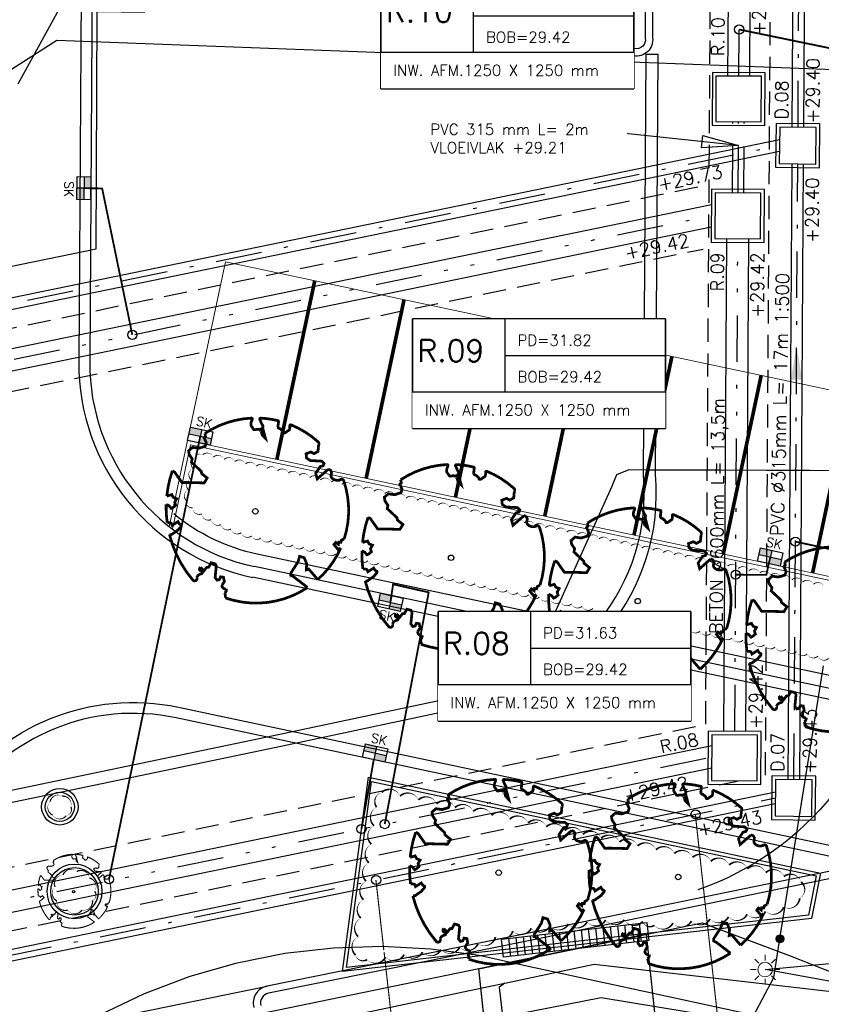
# Model space of a CAD drawing. Header units: metres. Extents: x 202952 to 203755, y 348959 to 349702.
# Tile 50 of 91: x 203338 to 203360, y 349363 to 349390. Entities that reach past the tile are written whole.
import ezdxf

# ---------------------------------------------------------------- set-up
doc = ezdxf.new("R2010")
doc.units = ezdxf.units.M
for name, pattern in [('1-200 DASHDOT', [2.54, 1.27, -0.635, 0, -0.635]), ('1-200 DIVIDE', [3.175, 1.27, -0.635, 0, -0.635, 0, -0.635]), ('1-200 HIDDEN', [0.9525, 0.635, -0.3175]), ('PH 1-1 STREEP', [2, 1, -1])]:
    doc.linetypes.add(name, pattern=pattern)
for name, color, linetype in [('PH-BEST-KL-DATA_KPN', 12, '1-200 TELEFONIE-KPN'), ('PH-BEST-KL-DATA_ZIGGO BV', 12, '1-200 ZIGGO'), ('PH-BEST-KL-GAS_HOGEDRUK_ENEXIS', 12, '1-200 GASLEIDING HOGE DRUK'), ('PH-BEST-KL-LAAGSPANNING-ENEXIS', 12, '1-200 LAAGSPANNING'), ('PH-BEST-KL-WATER-WML', 12, '1-200 WML'), ('PH-BEST-KL-WATER-WML-buiten gebruik', 11, '1-200 WML'), ('PH-INM-KANTVERHARDING', 253, 'Continuous'), ('PH-NIEUW-AFSCHEIDING MATERIAAL PARKEERVAK', 115, 'PH 1-1 STREEP'), ('PH-NIEUW-BAND-20-30', 115, 'Continuous'), ('PH-NIEUW-BEPLANTING- OMRANDING', 115, 'Continuous'), ('PH-NIEUW-BEPLANTING-BOOM', 98, 'Continuous'), ('PH-NIEUW-BEPLANTING-HAAG', 115, '1-200 BLOKHAAG'), ('PH-NIEUW-STRAATMEUBILAIR-PLANTENBAK', 115, 'Continuous'), ('PH-NIEUW-STRAATMEUBILAIR-VERPLAATSBARE PLANTENBAK', 115, 'Continuous'), ('PH-NIEUW-STRAATMEUBILAIR-ZITTING', 115, 'Continuous'), ('PH-RIO-HUISAANSLUITING-DWA', 210, '1-200 DASHDOT'), ('PH-RIO-KOLK', 240, 'Continuous'), ('PH-RIO-KOLKAANSLUITING', 150, '1-200 HIDDEN'), ('PH-RIO-PUT-DWA', 240, 'Continuous'), ('PH-RIO-PUT-RWA', 150, 'Continuous'), ('PH-RIO-STRENG-DWA', 240, '1-200 DASHDOT'), ('PH-RIO-STRENG-INFILTRATIE', 8, '1-200 HIDDEN'), ('PH-RIO-STRENG-IT', 150, '1-200 DIVIDE'), ('PH-RIO-TEKST', 7, 'Continuous'), ('PH-RIO-TEKST-DWA-PUTTENSTAAT', 7, 'Continuous'), ('PH-RIO-VLOEIVLAKHOOGTE', 7, 'Continuous')]:
    doc.layers.add(name, color=color, linetype=linetype)
doc.layers.add('PH-NIEUW-AFSCHEIDING PARKEERVAK MAATVOERING', color=115, linetype='Continuous', lineweight=5)
doc.layers.add('PH-NIEUW-OPSLUITBAND-10', color=115, linetype='Continuous', lineweight=18)
doc.styles.add('NLCS-ISO', font='txt')
doc.styles.add('ROMANS', font='romans.shx')
doc.linetypes.add('1-200 BLOKHAAG', pattern='A,0,-0.035,[1,Gras.shx,S=5,R=0,X=0,Y=0.0025],-0.475', length=0.51)
doc.linetypes.add('1-200 GASLEIDING HOGE DRUK', pattern='A,1.5,-0.6,["GAS HD",ROMANS,S=0.24,R=0,X=-0.5,Y=-0.12],-1.1', length=3.2)
doc.linetypes.add('1-200 LAAGSPANNING', pattern='A,1.5,-0.6,["LS",ROMANS,S=0.24,R=0,X=-0.45,Y=-0.12],-0.05', length=2.15)
doc.linetypes.add('1-200 TELEFONIE-KPN', pattern='A,1.5,-0.6,["KPN",ROMANS,S=0.24,R=0,X=-0.5,Y=-0.12],-0.3', length=2.4)
doc.linetypes.add('1-200 WML', pattern='A,1.5,-0.6,["WML",ROMANS,S=0.24,R=0,X=-0.5,Y=-0.12],-0.3', length=2.4)
doc.linetypes.add('1-200 ZIGGO', pattern='A,1.5,-0.6,["ZIGGO",ROMANS,S=0.24,R=0,X=-0.5,Y=-0.12],-0.65', length=2.75)

# ---------------------------------------------------------------- blocks, each defined once
blk = doc.blocks.new('SKL-WTB_HULP_MOF-SO')
at = {"linetype": 'ByBlock', "lineweight": 18}
h = blk.add_hatch(color=0, dxfattribs=at)
h.dxf.hatch_style = 1
h.paths.add_polyline_path([(-0.5625, 0, 1), (0.5625, 0, 1)])
at = {"color": 0, "linetype": 'ByBlock', "lineweight": 18}
blk.add_circle((0, 0), 0.5625, dxfattribs=at)
at = {"color": 0, "linetype": 'ByBlock', "lineweight": 18, "style": 'NLCS-ISO', "flags": 1}
for tag, p in [('TYPE', (1.5, 0)), ('LABEL', (1.5, -1.5)), ('OMSCHRIJVING', (1.5, -3))]:
    blk.add_attdef(tag, p, '', height=1, dxfattribs=at)
blk = doc.blocks.new('SKL-ET_OV_LICHTMAST-SO')
at = {"color": 0, "linetype": 'ByBlock', "lineweight": 18}
for points in [[(-1.41, 1.41), (-0.88, 0.88)], [(0, 2), (0, 1.25)], [(0.88, 0.88), (1.41, 1.41)], [(-1.25, 0), (-2, 0)], [(2, 0), (1.25, 0)], [(-1.41, -1.41), (-0.88, -0.88)], [(0, -1.25), (0, -2)], [(0.88, -0.88), (1.41, -1.41)]]:
    blk.add_lwpolyline(points, dxfattribs=at)
blk.add_circle((0, 0), 1, dxfattribs=at)
blk = doc.blocks.new('*U37')
at = {"const_width": 0.03}
blk.add_lwpolyline([(0.087, 0.942), (0.088, 0.944), (0.09, 0.946), (0.091, 0.948), (0.093, 0.949), (0.095, 0.951), (0.096, 0.952), (0.097, 0.954), (0.099, 0.956), (0.1, 0.958), (0.102, 0.96), (0.103, 0.963), (0.103, 0.967), (0.103, 0.972), (0.103, 0.977), (0.102, 0.983), (0.095, 1.007, -0.52938), (0.106, 1.02, -0.087139), (0.444, 0.925, -0.372341), (0.457, 0.895), (0.471, 0.824), (0.436, 0.789), (0.398, 0.797), (0.353, 0.763), (0.371, 0.72), (0.417, 0.705), (0.542, 0.734), (0.573, 0.717), (0.57, 0.691), (0.541, 0.673), (0.515, 0.588), (0.549, 0.534), (0.634, 0.669, -0.504641), (0.681, 0.628, 0.331948), (0.709, 0.584, 0.282008), (0.799, 0.601), (0.791, 0.597, -0.512156), (0.833, 0.597, -0.16076), (1.019, -0.011), (0.995, -0.034), (0.995, -0.059), (0.972, -0.063), (0.975, -0.088), (0.94, -0.076), (0.929, -0.104), (0.973, -0.133), (0.987, -0.144), (1.011, -0.12, -0.106371), (0.868, -0.522), (0.741, -0.44), (0.718, -0.456), (0.702, -0.389), (0.657, -0.335), (0.605, -0.335), (0.606, -0.398), (0.566, -0.536), (0.572, -0.562), (0.601, -0.566), (0.786, -0.637, -0.236298), (-0.045, -1.003, 0.159625), (-0.069, -0.954, 0.350802), (-0.063, -0.906, -0.504641), (-0.12, -0.879), (-0.106, -0.834), (-0.129, -0.792), (-0.16, -0.796), (-0.165, -0.829), (-0.188, -0.842), (-0.216, -0.821), (-0.24, -0.695), (-0.258, -0.677), (-0.304, -0.678), (-0.317, -0.733), (-0.336, -0.739), (-0.354, -0.785), (-0.401, -0.76, 0.733583), (-0.384, -0.795, -0.861625), (-0.374, -0.826, 0.279978), (-0.409, -0.879), (-0.407, -0.881, -0.827056), (-0.442, -0.917, -0.116774), (-0.83, -0.511), (-0.823, -0.51), (-0.817, -0.508), (-0.812, -0.506), (-0.808, -0.504), (-0.805, -0.502), (-0.803, -0.5), (-0.801, -0.497), (-0.754, -0.437), (-0.752, -0.435), (-0.752, -0.433), (-0.751, -0.431), (-0.75, -0.429), (-0.75, -0.427), (-0.749, -0.425), (-0.748, -0.422), (-0.747, -0.42), (-0.746, -0.417), (-0.744, -0.414), (-0.743, -0.411), (-0.741, -0.408), (-0.739, -0.405), (-0.738, -0.401), (-0.736, -0.398), (-0.735, -0.395), (-0.734, -0.392), (-0.734, -0.389), (-0.733, -0.386), (-0.733, -0.383), (-0.733, -0.381), (-0.734, -0.379), (-0.734, -0.377), (-0.735, -0.375), (-0.736, -0.374), (-0.738, -0.374), (-0.74, -0.373), (-0.742, -0.373), (-0.744, -0.373), (-0.746, -0.373), (-0.748, -0.373), (-0.75, -0.372), (-0.753, -0.371), (-0.755, -0.37), (-0.758, -0.369), (-0.76, -0.367), (-0.763, -0.365), (-0.765, -0.363), (-0.768, -0.361), (-0.771, -0.359), (-0.773, -0.357), (-0.776, -0.355), (-0.779, -0.352), (-0.781, -0.35), (-0.83, -0.406), (-0.832, -0.403), (-0.835, -0.4), (-0.837, -0.397), (-0.839, -0.394), (-0.841, -0.39), (-0.844, -0.388), (-0.848, -0.386), (-0.855, -0.385), (-0.864, -0.386), (-0.876, -0.388), (-0.891, -0.393, -0.040997), (-0.958, -0.205), (-0.923, -0.211), (-0.893, -0.231), (-0.876, -0.216), (-0.856, -0.185), (-0.875, -0.156), (-0.865, -0.113), (-0.904, -0.11), (-0.93, -0.085), (-0.978, -0.116, -0.05814), (-0.998, 0.166), (-0.97, 0.16), (-0.86, 0.073), (-0.812, 0.089), (-0.626, 0.139), (-0.61, 0.2), (-0.682, 0.229), (-0.693, 0.252), (-0.824, 0.317), (-0.827, 0.354), (-0.872, 0.391), (-0.89, 0.428), (-0.859, 0.476), (-0.792, 0.486), (-0.73, 0.527), (-0.729, 0.568), (-0.768, 0.613), (-0.757, 0.632), (-0.773, 0.662, -0.13428), (-0.333, 0.967, -0.541727), (-0.319, 0.957), (-0.322, 0.928), (-0.321, 0.913), (-0.319, 0.902), (-0.316, 0.893), (-0.312, 0.887), (-0.307, 0.882), (-0.302, 0.878), (-0.297, 0.875), (-0.293, 0.872), (-0.289, 0.868), (-0.286, 0.865), (-0.282, 0.862), (-0.279, 0.859), (-0.276, 0.857), (-0.273, 0.855), (-0.269, 0.854), (-0.266, 0.854), (-0.262, 0.855), (-0.258, 0.857), (-0.255, 0.859), (-0.25, 0.861), (-0.246, 0.863), (-0.242, 0.865), (-0.238, 0.867), (-0.234, 0.868), (-0.229, 0.869), (-0.225, 0.87), (-0.221, 0.871), (-0.217, 0.871), (-0.213, 0.872), (-0.21, 0.873), (-0.206, 0.874), (-0.203, 0.876), (-0.2, 0.879), (-0.197, 0.882), (-0.195, 0.885), (-0.193, 0.865), (-0.188, 0.86), (-0.167, 0.824), (-0.122, 0.799), (-0.185, 0.902), (-0.184, 0.905), (-0.183, 0.908), (-0.183, 0.911), (-0.183, 0.914), (-0.184, 0.917), (-0.185, 0.92), (-0.188, 0.923), (-0.191, 0.926), (-0.194, 0.929), (-0.199, 0.933), (-0.204, 0.938), (-0.21, 0.944), (-0.216, 0.951), (-0.223, 0.959), (-0.24, 0.98, -0.543104), (-0.234, 0.996, -0.046766), (-0.047, 1.023, -0.385168), (-0.036, 1.015), (-0.03, 0.976), (-0.028, 0.964), (-0.024, 0.956), (-0.021, 0.951), (-0.017, 0.947), (-0.013, 0.946), (-0.009, 0.945), (-0.005, 0.945), (-0.002, 0.945), (0.002, 0.944), (0.005, 0.943), (0.009, 0.942), (0.012, 0.941), (0.015, 0.939), (0.019, 0.938), (0.022, 0.936), (0.025, 0.935), (0.028, 0.934), (0.031, 0.932), (0.033, 0.931), (0.036, 0.929), (0.038, 0.928), (0.04, 0.926), (0.042, 0.924), (0.044, 0.922), (0.045, 0.92), (0.046, 0.919), (0.047, 0.917), (0.048, 0.915), (0.049, 0.914), (0.051, 0.913), (0.052, 0.912), (0.054, 0.912), (0.056, 0.912), (0.058, 0.913), (0.06, 0.914), (0.062, 0.915), (0.065, 0.916), (0.067, 0.918), (0.07, 0.921), (0.072, 0.923), (0.074, 0.926), (0.076, 0.929), (0.079, 0.932), (0.081, 0.935), (0.083, 0.937), (0.085, 0.94)], format="xyb", close=True, dxfattribs=at)
blk.add_circle((0, 0), 0.03)
blk = doc.blocks.new('Materialisatie')
blk.add_solid([(-1.04, 0.173), (-1.04, -0.173), (0, 0)])
at = {"style": 'ROMANS'}
blk.add_attdef('MATERIALISATIE', (-2.631, 0.657), '', height=0.4, dxfattribs=at)
blk = doc.blocks.new('*U30')
at = {"style": 'ROMANS'}
blk.add_attdef('VV', (0, 0), '', height=0.4, dxfattribs=at)
blk = doc.blocks.new('*U32')
for p, q in [((6.928, 1), (6.928, -1)), ((0, 0), (0, -1))]:
    blk.add_line(p, q)
blk.add_lwpolyline([(0, 2), (6.928, 2), (6.928, -1), (0, -1)], close=True)
blk.add_wipeout([(0, 2), (6.928, 2), (6.928, -1), (0, -1)])
for p, q in [((2.528, 2), (2.528, 0)), ((2.528, 1), (6.928, 1)), ((2.528, 0), (6.928, 0)), ((0, -1), (6.928, -1))]:
    blk.add_line(p, q)
blk.add_lwpolyline([(0, 2), (0, 0), (6.928, 0), (6.928, 2)], close=True)
at = {"style": 'ROMANS'}
for tag, p, height in [('P.NR', (0.139, 0.828), 0.6), ('PD', (2.877, 1.265), 0.3), ('BOB', (2.877, 0.265), 0.3), ('INW.AFM.', (0.338, -0.643), 0.3)]:
    blk.add_attdef(tag, p, '', height=height, dxfattribs=at)
blk = doc.blocks.new('*U53')
h = blk.add_hatch(color=256)
h.paths.add_polyline_path([(0, 0.374), (-0.315, 0.374), (-0.315, 0.187), (0, 0.187)])
h.paths.add_polyline_path([(0, 0.187), (0, 0), (0.315, 0), (0.315, 0.187)])
blk.add_lwpolyline([(0.315, 0), (-0.315, 0), (-0.315, 0.374), (0.315, 0.374)], close=True)
for points in [[(-0.315, 0.374), (0, 0.374), (0, 0)], [(-0.315, 0.187), (0.315, 0.187)]]:
    blk.add_lwpolyline(points)
at = {"style": 'ROMANS'}
blk.add_attdef('SK', (-0.193, 0.454), '', height=0.25, dxfattribs=at)
blk = doc.blocks.new('*U55')
h = blk.add_hatch(color=256)
h.paths.add_polyline_path([(0, 0.374), (-0.315, 0.374), (-0.315, 0.187), (0, 0.187)])
h.paths.add_polyline_path([(0, 0.187), (0, 0), (0.315, 0), (0.315, 0.187)])
blk.add_lwpolyline([(0.315, 0), (-0.315, 0), (-0.315, 0.374), (0.315, 0.374)], close=True)
for points in [[(-0.315, 0.374), (0, 0.374), (0, 0)], [(-0.315, 0.187), (0.315, 0.187)]]:
    blk.add_lwpolyline(points)
at = {"style": 'ROMANS'}
blk.add_attdef('SK', (-0.234, -0.317), '', height=0.25, dxfattribs=at)
blk = doc.blocks.new('*U59')
h = blk.add_hatch(color=256)
h.paths.add_polyline_path([(0, 0.374), (-0.315, 0.374), (-0.315, 0.187), (0, 0.187)])
h.paths.add_polyline_path([(0, 0.187), (0, 0), (0.315, 0), (0.315, 0.187)])
blk.add_lwpolyline([(0.315, 0), (-0.315, 0), (-0.315, 0.374), (0.315, 0.374)], close=True)
for points in [[(-0.315, 0.374), (0, 0.374), (0, 0)], [(-0.315, 0.187), (0.315, 0.187)]]:
    blk.add_lwpolyline(points)
at = {"style": 'ROMANS'}
blk.add_attdef('SK', (-0.185, -0.348), '', height=0.25, dxfattribs=at)

msp = doc.modelspace()

# ---------------------------------------------------------------- linework, layer by layer
at = {"layer": 'PH-BEST-KL-DATA_KPN'}
msp.add_lwpolyline([(203326.211, 349356.671), (203329.124, 349357.397), (203331.973, 349358.344), (203334.741, 349359.505), (203337.413, 349360.874), (203339.973, 349362.443), (203341.179, 349363.019), (203342.428, 349363.493), (203343.713, 349363.861), (203345.023, 349364.122), (203346.351, 349364.274), (203347.687, 349364.315), (203349.021, 349364.245), (203350.345, 349364.065), (203351.65, 349363.776), (203359.036, 349362.178), (203364.55, 349361.148), (203370.134, 349360.606), (203375.743, 349360.556)], dxfattribs=at)
at = {"layer": 'PH-BEST-KL-DATA_ZIGGO BV'}
for points in [[(203351.115, 349356.394), (203350.332, 349363.695), (203356.452, 349364.958), (203358.816, 349364.065), (203362.702, 349362.534), (203368.317, 349361.394)], [(203354.924, 349364.642), (203350.332, 349363.695)], [(203355.751, 349356.92), (203354.924, 349364.642)], [(203355.228, 349361.808), (203354.924, 349364.642)], [(203350.332, 349363.695), (203332.309, 349359.976)], [(203350.554, 349361.631), (203350.332, 349363.695)]]:
    msp.add_lwpolyline(points, dxfattribs=at)
at = {"layer": 'PH-BEST-KL-GAS_HOGEDRUK_ENEXIS', "color": 11}
msp.add_lwpolyline([(203337.718, 349387.939), (203339.704, 349391.576), (203341.756, 349392.063), (203352.55, 349415.501), (203348.94, 349418.399), (203350.393, 349428.737)], dxfattribs=at)
at = {"layer": 'PH-BEST-KL-LAAGSPANNING-ENEXIS'}
for points in [[(203362.144, 349378.902), (203362.175, 349377.635), (203361.883, 349377.336), (203354.445, 349377.363), (203354.107, 349377.226), (203353.964, 349376.891), (203352.31, 349373.213)], [(203361.49, 349377.337), (203354.932, 349377.361)], [(203358.582, 349364.516), (203359.77, 349371.997)], [(203358.672, 349365.086), (203359.77, 349371.997)], [(203358.176, 349363.674), (203364.448, 349364.264), (203364.331, 349365.502)], [(203358.582, 349364.516), (203358.672, 349365.086)], [(203356.546, 349360.911), (203356.721, 349361.059), (203356.891, 349361.214), (203357.776, 349362.253), (203358.416, 349363.459), (203358.582, 349364.516)], [(203373.454, 349360.882), (203358.176, 349363.674)]]:
    msp.add_lwpolyline(points, dxfattribs=at)
at = {"layer": 'PH-BEST-KL-WATER-WML'}
for points in [[(203286.092, 349349.89), (203294.515, 349351.67), (203304.143, 349353.705), (203304.623, 349353.803), (203309.537, 349354.802), (203317.583, 349356.439), (203341.281, 349361.259), (203341.475, 349361.299), (203341.533, 349361.31), (203343.72, 349361.755), (203350.595, 349363.209), (203351.05, 349363.305), (203353.495, 349363.823), (203360.553, 349363.01), (203365.768, 349361.838), (203367.953, 349361.788), (203372.509, 349361.6), (203372.623, 349361.607), (203372.737, 349361.58), (203374.174, 349361.418), (203374.276, 349362.009)], [(203351.05, 349363.305), (203351.009, 349363.276), (203350.887, 349363.19), (203350.979, 349362.395), (203351.254, 349360.011)]]:
    msp.add_lwpolyline(points, dxfattribs=at)
at = {"layer": 'PH-BEST-KL-WATER-WML-buiten gebruik'}
msp.add_lwpolyline([(203327.723, 349386.005), (203329.262, 349385.175), (203334.4, 349386.069), (203336.839, 349387.905), (203338.778, 349389.142), (203373.616, 349387.822), (203374.402, 349387.968), (203375.189, 349388.114)], dxfattribs=at)
at = {"layer": 'PH-INM-KANTVERHARDING'}
for p, q in [((203352.829, 349389.253), (203352.63, 349389.238)), ((203354.917, 349388.753), (203355.247, 349388.751)), ((203339.405, 349362.167), (203344.536, 349363.222))]:
    msp.add_line(p, q, dxfattribs=at)
at = {"layer": 'PH-INM-KANTVERHARDING', "flags": 128}
for points in [[(203355.14, 349404.258), (203355.126, 349395.134), (203355.092, 349389.204, -0.507436), (203354.576, 349388.71), (203353.179, 349388.784, -0.424983), (203352.63, 349389.238)], [(203354.94, 349404.268), (203354.926, 349395.135), (203354.892, 349389.189, -0.536502), (203354.601, 349388.909), (203353.171, 349388.984, -0.439511), (203352.829, 349389.253, -0.231422)], [(203336.207, 349368.315), (203344.713, 349370.091), (203349.969, 349371.205, 0.405928), (203354.843, 349377.224), (203354.917, 349388.753)], [(203336.275, 349367.992), (203344.781, 349369.768), (203350.023, 349370.879, 0.40438), (203355.173, 349377.238), (203355.247, 349388.751)], [(203361.745, 349372.739, -0.295294), (203356.33, 349365.859)], [(203365.178, 349365.778), (203362.242, 349366.41, 0.110497), (203360.279, 349366.436), (203351.833, 349364.695), (203344.536, 349363.222, 0.434618), (203344.171, 349362.635)], [(203365.136, 349365.582), (203362.198, 349366.215, 0.110642), (203360.32, 349366.24), (203351.873, 349364.499), (203344.575, 349363.026, 0.434967), (203344.364, 349362.687, 0.226363)]]:
    msp.add_lwpolyline(points, format="xyb", dxfattribs=at)
for points in [[(203333.349, 349382.084), (203339.851, 349383.421), (203339.878, 349389.926), (203341.184, 349389.91)], [(203344.644, 349358.098), (203344.237, 349361.057), (203353.681, 349362.913), (203359.171, 349362.004), (203359.462, 349359.017)]]:
    msp.add_lwpolyline(points, dxfattribs=at)
at = {"layer": 'PH-NIEUW-AFSCHEIDING MATERIAAL PARKEERVAK', "ltscale": 0.2, "transparency": 33554687, "const_width": 0.1}
for points in [[(203345.839, 349382.543), (203344.802, 349377.652)], [(203348.285, 349382.025), (203347.248, 349377.133)], [(203350.73, 349381.506), (203349.693, 349376.615)], [(203353.176, 349380.988), (203352.139, 349376.096)], [(203355.622, 349380.469), (203354.584, 349375.578)], [(203358.067, 349379.95), (203357.03, 349375.059)], [(203360.513, 349379.432), (203359.476, 349374.541)]]:
    msp.add_lwpolyline(points, dxfattribs=at)
at = {"layer": 'PH-NIEUW-AFSCHEIDING PARKEERVAK MAATVOERING', "lineweight": 13}
for points in [[(203343.393, 349383.062), (203342.356, 349378.171)], [(203375.187, 349376.321), (203343.393, 349383.062)]]:
    msp.add_lwpolyline(points, dxfattribs=at)
at = {"layer": 'PH-NIEUW-BAND-20-30'}
for points in [[(203339.557, 349409.1), (203339.376, 349380.328)], [(203339.557, 349409.1), (203339.376, 349380.328)], [(203339.857, 349409.098), (203339.676, 349380.326)], [(203383.365, 349366.409), (203344.194, 349374.714)], [(203383.319, 349366.112), (203344.132, 349374.421)]]:
    msp.add_lwpolyline(points, dxfattribs=at)
msp.add_lwpolyline([(203342.108, 349370.863), (203382.767, 349362.242), (203382.705, 349361.949), (203342.046, 349370.57, 0.307221), (203336.119, 349368.153, -0.197567), (203322.75, 349359.139), (203282.478, 349350.834), (203282.416, 349351.138), (203322.689, 349359.433, 0.197567), (203335.869, 349368.319, -0.307221), (203342.108, 349370.863)], format="xyb", close=True, dxfattribs=at)
for radius in [6, 5.7]:
    msp.add_arc((203345.376, 349380.29), radius, 179.6402, 258.0288, dxfattribs=at)
at = {"layer": 'PH-NIEUW-BEPLANTING- OMRANDING'}
msp.add_lwpolyline([(203359.791, 349374.167, 0, 0.03, 0.520567), (203359.497, 349374.229, 0, 0.03, 0.520567), (203359.204, 349374.292, 0, 0.03, 0.520567), (203358.91, 349374.354, 0, 0.03, 0.520567), (203358.617, 349374.416, 0, 0.03, 0.520567), (203358.323, 349374.478, 0, 0.03, 0.520567), (203358.03, 349374.541, 0, 0.03, 0.520567), (203357.736, 349374.603, 0, 0.03, 0.520567), (203357.443, 349374.665, 0, 0.03, 0.520567), (203357.149, 349374.727, 0, 0.03, 0.520567), (203356.856, 349374.789, 0, 0.03, 0.520567), (203356.563, 349374.852, 0, 0.03, 0.520567), (203356.269, 349374.914, 0, 0.03, 0.520567), (203355.976, 349374.976, 0, 0.03, 0.520567), (203355.682, 349375.038, 0, 0.03, 0.520567), (203355.389, 349375.101, 0, 0.03, 0.520567), (203355.095, 349375.163, 0, 0.03, 0.520567), (203354.802, 349375.225, 0, 0.03, 0.520567), (203354.508, 349375.287, 0, 0.03, 0.520567), (203354.215, 349375.35, 0, 0.03, 0.520567), (203353.921, 349375.412, 0, 0.03, 0.520567), (203353.628, 349375.474, 0, 0.03, 0.520567), (203353.334, 349375.536, 0, 0.03, 0.520567), (203353.041, 349375.598, 0, 0.03, 0.520567), (203352.747, 349375.661, 0, 0.03, 0.520567), (203352.454, 349375.723, 0, 0.03, 0.520567), (203352.16, 349375.785, 0, 0.03, 0.520567), (203351.867, 349375.847, 0, 0.03, 0.520567), (203351.573, 349375.91, 0, 0.03, 0.520567), (203351.28, 349375.972, 0, 0.03, 0.520567), (203350.986, 349376.034, 0, 0.03, 0.520567), (203350.693, 349376.096, 0, 0.03, 0.520567), (203350.4, 349376.158, 0, 0.03, 0.520567), (203350.106, 349376.221, 0, 0.03, 0.520567), (203349.813, 349376.283, 0, 0.03, 0.520567), (203349.519, 349376.345, 0, 0.03, 0.520567), (203349.226, 349376.407, 0, 0.03, 0.520567), (203348.932, 349376.47, 0, 0.03, 0.520567), (203348.639, 349376.532, 0, 0.03, 0.520567), (203348.345, 349376.594, 0, 0.03, 0.520567), (203348.052, 349376.656, 0, 0.03, 0.520567), (203347.758, 349376.718, 0, 0.03, 0.520567), (203347.465, 349376.781, 0, 0.03, 0.520567), (203347.171, 349376.843, 0, 0.03, 0.520567), (203346.878, 349376.905, 0, 0.03, 0.520567), (203346.584, 349376.967, 0, 0.03, 0.520567), (203346.291, 349377.03, 0, 0.03, 0.520567), (203345.997, 349377.092, 0, 0.03, 0.520567), (203345.704, 349377.154, 0, 0.03, 0.520567), (203345.41, 349377.216, 0, 0.03, 0.520567), (203345.117, 349377.279, 0, 0.03, 0.520567), (203344.823, 349377.341, 0, 0.03, 0.520567), (203344.53, 349377.403, 0, 0.03, 0.520567), (203344.237, 349377.465, 0, 0.03, 0.520567), (203343.943, 349377.527, 0, 0.03, 0.520567), (203343.65, 349377.59, 0, 0.03, 0.520567), (203343.356, 349377.652, 0, 0.03, 0.520567), (203343.063, 349377.714, 0, 0.03, 0.520567), (203342.769, 349377.776, 0, 0.03, 0.520567), (203342.564, 349377.703, 0, 0.03, 0.520567), (203342.502, 349377.409, 0, 0.03, 0.520567), (203342.439, 349377.116, 0, 0.03, 0.520567), (203342.377, 349376.822, 0, 0.03, 0.520567), (203342.315, 349376.529, 0, 0.03, 0.520567), (203342.496, 349376.326, 0, 0.03, 0.520567), (203342.744, 349376.157, 0, 0.03, 0.520567), (203343.002, 349376.004, 0, 0.03, 0.520567), (203343.269, 349375.866, 0, 0.03, 0.520567), (203343.544, 349375.746, 0, 0.03, 0.520567), (203343.825, 349375.642, 0, 0.03, 0.520567), (203344.112, 349375.556, 0, 0.03, 0.520567), (203344.36, 349375.497, 0, 0.03, 0.520567), (203344.653, 349375.435, 0, 0.03, 0.520567), (203344.947, 349375.372, 0, 0.03, 0.520567), (203345.24, 349375.31, 0, 0.03, 0.520567), (203345.534, 349375.248, 0, 0.03, 0.520567), (203345.827, 349375.186, 0, 0.03, 0.520567), (203346.121, 349375.123, 0, 0.03, 0.520567), (203346.414, 349375.061, 0, 0.03, 0.520567), (203346.708, 349374.999, 0, 0.03, 0.520567), (203347.001, 349374.937, 0, 0.03, 0.520567), (203347.294, 349374.875, 0, 0.03, 0.520567), (203347.588, 349374.812, 0, 0.03, 0.520567), (203347.881, 349374.75, 0, 0.03, 0.520567), (203348.175, 349374.688, 0, 0.03, 0.520567), (203348.468, 349374.626, 0, 0.03, 0.520567), (203348.762, 349374.563, 0, 0.03, 0.520567), (203349.055, 349374.501, 0, 0.03, 0.520567), (203349.349, 349374.439, 0, 0.03, 0.520567), (203349.642, 349374.377, 0, 0.03, 0.520567), (203349.936, 349374.315, 0, 0.03, 0.520567), (203350.229, 349374.252, 0, 0.03, 0.520567), (203350.523, 349374.19, 0, 0.03, 0.520567), (203350.816, 349374.128, 0, 0.03, 0.520567), (203351.11, 349374.066, 0, 0.03, 0.520567), (203351.403, 349374.003, 0, 0.03, 0.520567), (203351.697, 349373.941, 0, 0.03, 0.520567), (203351.99, 349373.879, 0, 0.03, 0.520567), (203352.284, 349373.817, 0, 0.03, 0.520567), (203352.577, 349373.755, 0, 0.03, 0.520567), (203352.871, 349373.692, 0, 0.03, 0.520567), (203353.164, 349373.63, 0, 0.03, 0.520567), (203353.457, 349373.568, 0, 0.03, 0.520567), (203353.751, 349373.506, 0, 0.03, 0.520567), (203354.044, 349373.443, 0, 0.03, 0.520567), (203354.338, 349373.381, 0, 0.03, 0.520567), (203354.631, 349373.319, 0, 0.03, 0.520567), (203354.925, 349373.257, 0, 0.03, 0.520567), (203355.218, 349373.194, 0, 0.03, 0.520567), (203355.512, 349373.132, 0, 0.03, 0.520567), (203355.805, 349373.07, 0, 0.03, 0.520567), (203356.099, 349373.008, 0, 0.03, 0.520567), (203356.392, 349372.946, 0, 0.03, 0.520567), (203356.686, 349372.883, 0, 0.03, 0.520567), (203356.979, 349372.821, 0, 0.03, 0.520567), (203357.273, 349372.759, 0, 0.03, 0.520567), (203357.566, 349372.697, 0, 0.03, 0.520567), (203357.86, 349372.634, 0, 0.03, 0.520567), (203358.153, 349372.572, 0, 0.03, 0.520567), (203358.447, 349372.51, 0, 0.03, 0.520567), (203358.74, 349372.448, 0, 0.03, 0.520567), (203359.033, 349372.386, 0, 0.03, 0.520567), (203359.327, 349372.323, 0, 0.03, 0.520567), (203359.62, 349372.261, 0, 0.03, 0.520567), (203359.914, 349372.199, 0, 0.03, 0.520567)], format="xyseb", dxfattribs=at)
for points in [[(203355.141, 349364.887, 0, 0.0512, 0.520567), (203355.65, 349364.945, 0, 0.0512, 0.520567), (203356.158, 349365.003, 0, 0.0512, 0.520567), (203356.666, 349365.061, 0, 0.0512, 0.520567), (203357.175, 349365.119, 0, 0.0512, 0.520567), (203357.682, 349365.186, 0, 0.0512, 0.520567), (203358.187, 349365.268, 0, 0.0512, 0.520567), (203358.684, 349365.383, 0, 0.0512, 0.520567), (203359.125, 349365.628, 0, 0.0512, 0.520567), (203359.162, 349366.074, 0, 0.0512, 0.520567), (203358.692, 349366.224, 0, 0.0512, 0.520567), (203358.192, 349366.329, 0, 0.0512, 0.520567), (203357.691, 349366.434, 0, 0.0512, 0.520567), (203357.19, 349366.539, 0, 0.0512, 0.520567), (203356.689, 349366.643, 0, 0.0512, 0.520567), (203356.189, 349366.748, 0, 0.0512, 0.520567), (203355.688, 349366.853, 0, 0.0512, 0.520567), (203355.187, 349366.958, 0, 0.0512, 0.520567), (203354.686, 349367.063, 0, 0.0512, 0.520567), (203354.186, 349367.168, 0, 0.0512, 0.520567), (203353.685, 349367.273, 0, 0.0512, 0.520567), (203353.184, 349367.378, 0, 0.0512, 0.520567), (203352.683, 349367.483, 0, 0.0512, 0.520567), (203352.183, 349367.587, 0, 0.0512, 0.520567), (203351.682, 349367.692, 0, 0.0512, 0.520567), (203351.181, 349367.797, 0, 0.0512, 0.520567), (203350.681, 349367.902, 0, 0.0512, 0.520567), (203350.18, 349368.007, 0, 0.0512, 0.520567), (203349.679, 349368.112, 0, 0.0512, 0.520567), (203349.178, 349368.217, 0, 0.0512, 0.520567), (203348.678, 349368.322, 0, 0.0512, 0.520567), (203348.177, 349368.427, 0, 0.0512, 0.520567), (203347.676, 349368.531, 0, 0.0512, 0.520567), (203347.535, 349368.123, 0, 0.0512, 0.520567), (203347.463, 349367.616, 0, 0.0512, 0.520567), (203347.391, 349367.11, 0, 0.0512, 0.520567), (203347.319, 349366.603, 0, 0.0512, 0.520567), (203347.247, 349366.097, 0, 0.0512, 0.520567), (203347.174, 349365.59, 0, 0.0512, 0.520567), (203347.102, 349365.084, 0, 0.0512, 0.520567), (203347.03, 349364.578, 0, 0.0512, 0.520567), (203346.958, 349364.071, 0, 0.0512, 0.520567), (203347.272, 349363.948, 0, 0.0512, 0.520567), (203347.779, 349364.016, 0, 0.0512, 0.520567), (203348.286, 349364.085, 0, 0.0512, 0.520567), (203348.793, 349364.153, 0, 0.0512, 0.520567), (203349.3, 349364.221, 0, 0.0512, 0.520567), (203349.808, 349364.284, 0, 0.0512, 0.520567), (203350.31, 349364.376, 0, 0.0512, 0.520567), (203350.786, 349364.563, 0, 0.0512, 0.520567), (203351.265, 349364.732, 0, 0.0512, 0.520567), (203351.771, 349364.805, 0, 0.0512, 0.520567), (203352.28, 349364.863, 0, 0.0512, 0.520567), (203352.788, 349364.921, 0, 0.0512, 0.520567), (203353.297, 349364.977, 0, 0.0512, 0.520567), (203353.805, 349365.031, 0, 0.0512, 0.520567), (203354.316, 349365.041, 0, 0.0512, 0.520567), (203354.825, 349364.993, 0, 0.0512, 0.520567)], [(203339.158, 349368.134, 0, 0.04, 0.520567), (203338.929, 349368.426, 0, 0.04, 0.520567), (203338.591, 349368.272, 0, 0.04, 0.520567), (203338.662, 349367.907, 0, 0.04, 0.520567), (203339.033, 349367.89, 0, 0.04, 0.520567)], [(203339.81, 349365.816, 0, 0.04, 0.520567), (203339.671, 349366.182, 0, 0.04, 0.520567), (203339.324, 349366.362, 0, 0.04, 0.520567), (203338.945, 349366.267, 0, 0.04, 0.520567), (203338.725, 349365.943, 0, 0.04, 0.520567), (203338.776, 349365.555, 0, 0.04, 0.520567), (203339.073, 349365.299, 0, 0.04, 0.520567), (203339.464, 349365.305, 0, 0.04, 0.520567), (203339.752, 349365.57, 0, 0.04, 0.520567)]]:
    msp.add_lwpolyline(points, format="xyseb", close=True, dxfattribs=at)
at = {"layer": 'PH-NIEUW-BEPLANTING-HAAG', "ltscale": 1.3}
msp.add_lwpolyline([(203373.6, 349368.837), (203344.266, 349375.057, -0.120458), (203341.977, 349376.159, -0.120458)], format="xyb", dxfattribs=at)
at = {"layer": 'PH-NIEUW-OPSLUITBAND-10'}
for points in [[(203373.527, 349368.495), (203374.15, 349371.429), (203342.356, 349378.171), (203341.855, 349375.808)], [(203373.429, 349368.515), (203374.031, 349371.352), (203342.433, 349378.052), (203341.943, 349375.74)]]:
    msp.add_lwpolyline(points, dxfattribs=at)
at = {"layer": 'PH-NIEUW-STRAATMEUBILAIR-PLANTENBAK'}
for points in [[(203359.696, 349366.316), (203359.443, 349365.075), (203346.597, 349363.619), (203347.308, 349368.943)], [(203359.578, 349366.239), (203359.359, 349365.167), (203346.713, 349363.733), (203347.392, 349368.823)]]:
    msp.add_lwpolyline(points, close=True, dxfattribs=at)
at = {"layer": 'PH-NIEUW-STRAATMEUBILAIR-VERPLAATSBARE PLANTENBAK'}
for centre, radius in [((203338.858, 349368.134), 0.5), ((203338.858, 349368.134), 0.4), ((203339.26, 349365.816), 0.75), ((203339.26, 349365.816), 0.65)]:
    msp.add_circle(centre, radius, dxfattribs=at)
at = {"layer": 'PH-NIEUW-STRAATMEUBILAIR-ZITTING'}
for p, q in [((203353.597, 349364.308), (203353.54, 349364.805)), ((203353.796, 349364.331), (203353.739, 349364.828)), ((203353.994, 349364.354), (203353.938, 349364.85)), ((203354.193, 349364.376), (203354.137, 349364.873)), ((203354.392, 349364.399), (203354.335, 349364.896)), ((203354.591, 349364.422), (203354.534, 349364.918)), ((203354.789, 349364.444), (203354.733, 349364.941)), ((203354.931, 349364.964), (203354.988, 349364.467)), ((203351.212, 349364.036), (203351.156, 349364.533)), ((203351.411, 349364.059), (203351.355, 349364.556)), ((203351.61, 349364.082), (203351.553, 349364.579)), ((203351.809, 349364.104), (203351.752, 349364.601)), ((203352.007, 349364.127), (203351.951, 349364.624)), ((203352.206, 349364.15), (203352.149, 349364.646)), ((203352.405, 349364.172), (203352.348, 349364.669)), ((203352.603, 349364.195), (203352.547, 349364.692)), ((203352.802, 349364.218), (203352.746, 349364.714)), ((203353.001, 349364.24), (203352.944, 349364.737)), ((203353.2, 349364.263), (203353.143, 349364.76)), ((203353.398, 349364.286), (203353.342, 349364.782)), ((203354.988, 349364.467), (203351.014, 349364.014))]:
    msp.add_line(p, q, dxfattribs=at)
msp.add_lwpolyline([(203351.014, 349364.014), (203350.957, 349364.511), (203354.931, 349364.964), (203354.988, 349364.467)], dxfattribs=at)
at = {"layer": 'PH-RIO-HUISAANSLUITING-DWA', "ltscale": 0.5, "const_width": 0.03}
for points in [[(203356.263, 349367.93), (203356.693, 349364.022)], [(203347.515, 349366.128), (203347.732, 349364.205)], [(203347.738, 349364.156), (203348.519, 349357.266)], [(203356.693, 349364.022), (203357.354, 349358.015)]]:
    msp.add_lwpolyline(points, dxfattribs=at)
at = {"layer": 'PH-RIO-HUISAANSLUITING-DWA', "linetype": 'Continuous', "ltscale": 0.5}
for centre in [(203356.27, 349367.93), (203347.522, 349366.128)]:
    msp.add_circle(centre, 0.125, dxfattribs=at)
at = {"layer": 'PH-RIO-KOLKAANSLUITING', "const_width": 0.05}
for points in [[(203371.81, 349386.689), (203371.324, 349386.575), (203357.464, 349389.431)], [(203339.517, 349385.084), (203340.017, 349385.075), (203340.843, 349381.065)], [(203342.704, 349378.289), (203340.203, 349366.145)], [(203373.984, 349372.167), (203359.006, 349375.398)], [(203358.316, 349374.977), (203358.209, 349374.488), (203357.37, 349374.493)], [(203347.912, 349373.736), (203347.986, 349374.23), (203348.961, 349374.009), (203347.758, 349367.659)], [(203347.456, 349369.422), (203347.119, 349367.527)]]:
    msp.add_lwpolyline(points, dxfattribs=at)
at = {"layer": 'PH-RIO-KOLKAANSLUITING', "linetype": 'Continuous'}
for centre in [(203357.464, 349389.431), (203340.843, 349381.065), (203359.006, 349375.398), (203357.37, 349374.493), (203347.758, 349367.659), (203347.119, 349367.527), (203340.203, 349366.145)]:
    msp.add_circle(centre, 0.125, dxfattribs=at)
at = {"layer": 'PH-RIO-PUT-DWA', "linetype": 'Continuous'}
for points in [[(203358.462, 349385.656), (203359.662, 349385.643), (203359.675, 349386.843), (203358.475, 349386.856)], [(203358.563, 349385.755), (203359.563, 349385.744), (203359.574, 349386.744), (203358.574, 349386.755)], [(203358.35, 349367.783), (203359.55, 349367.769), (203359.563, 349368.969), (203358.363, 349368.983)], [(203358.451, 349367.882), (203359.451, 349367.871), (203359.462, 349368.871), (203358.462, 349368.882)]]:
    msp.add_lwpolyline(points, close=True, dxfattribs=at)
at = {"layer": 'PH-RIO-PUT-RWA', "linetype": 'Continuous'}
for points in [[(203356.721, 349386.806), (203358.171, 349386.797), (203358.18, 349388.247), (203356.73, 349388.256)], [(203356.821, 349386.906), (203358.071, 349386.898), (203358.079, 349388.148), (203356.829, 349388.156)], [(203356.699, 349383.606), (203358.149, 349383.597), (203358.158, 349385.047), (203356.708, 349385.056)], [(203356.8, 349383.706), (203358.05, 349383.698), (203358.058, 349384.948), (203356.808, 349384.956)], [(203356.61, 349368.758), (203358.06, 349368.749), (203358.069, 349370.198), (203356.619, 349370.208)], [(203356.71, 349368.857), (203357.96, 349368.849), (203357.968, 349370.099), (203356.718, 349370.107)]]:
    msp.add_lwpolyline(points, close=True, dxfattribs=at)
at = {"layer": 'PH-RIO-STRENG-DWA', "linetype": 'Continuous'}
for p, q in [((203319.247, 349360.467), (203358.458, 349368.543)), ((203319.31, 349360.158), (203358.455, 349368.22))]:
    msp.add_line(p, q, dxfattribs=at)
at = {"layer": 'PH-RIO-STRENG-DWA'}
msp.add_line((203319.279, 349360.313), (203358.456, 349368.382), dxfattribs=at)
at = {"layer": 'PH-RIO-STRENG-DWA', "linetype": 'Continuous'}
for points in [[(203358.92, 349386.752), (203359.126, 349419.594)], [(203359.235, 349386.748), (203359.441, 349419.592)], [(203293.98, 349373.113), (203358.57, 349386.416)], [(203294.044, 349372.804), (203358.567, 349386.093)], [(203358.808, 349368.877), (203358.914, 349385.752)], [(203359.123, 349368.875), (203359.229, 349385.748)]]:
    msp.add_lwpolyline(points, dxfattribs=at)
at = {"layer": 'PH-RIO-STRENG-DWA'}
for points in [[(203359.077, 349386.75), (203359.284, 349419.593)], [(203294.012, 349372.959), (203358.569, 349386.255)], [(203358.965, 349368.876), (203359.071, 349385.75)]]:
    msp.add_lwpolyline(points, dxfattribs=at)
at = {"layer": 'PH-RIO-STRENG-INFILTRATIE'}
for points in [[(203248.359, 349348.113), (203356.549, 349370.396), (203356.813, 349412.341)], [(203358.186, 349368.997), (203358.458, 349412.331)], [(203297.865, 349373.081), (203356.485, 349385.154)], [(203298.208, 349371.416), (203356.474, 349383.416)], [(203248.702, 349346.448), (203357.423, 349368.84)]]:
    msp.add_lwpolyline(points, dxfattribs=at)
at = {"layer": 'PH-RIO-STRENG-IT', "linetype": 'Continuous'}
for p, q in [((203357.156, 349388.154), (203357.309, 349412.438)), ((203357.756, 349388.15), (203357.909, 349412.435)), ((203297.878, 349372.522), (203356.706, 349384.638)), ((203297.999, 349371.934), (203356.702, 349384.025)), ((203357.043, 349370.205), (203357.128, 349383.704)), ((203357.643, 349370.201), (203357.728, 349383.7)), ((203315.58, 349361.338), (203356.716, 349369.81)), ((203315.701, 349360.75), (203356.713, 349369.197))]:
    msp.add_line(p, q, dxfattribs=at)
at = {"layer": 'PH-RIO-STRENG-IT'}
for p, q in [((203357.456, 349388.152), (203357.609, 349412.436)), ((203357.279, 349384.953), (203357.291, 349386.903)), ((203357.436, 349384.952), (203357.448, 349386.902)), ((203357.594, 349384.951), (203357.606, 349386.901)), ((203297.938, 349372.228), (203356.704, 349384.331)), ((203357.343, 349370.203), (203357.428, 349383.702)), ((203315.64, 349361.044), (203356.714, 349369.503))]:
    msp.add_line(p, q, dxfattribs=at)
at = {"layer": 'PH-RIO-TEKST'}
for points in [[(203357.444, 349386.257), (203354.088, 349386.605)], [(203357.444, 349386.257), (203356.433, 349386.193), (203356.468, 349386.528), (203357.444, 349386.257)]]:
    msp.add_lwpolyline(points, dxfattribs=at)

# ---------------------------------------------------------------- block references
at = {"layer": 'PH-BEST-KL-LAAGSPANNING-ENEXIS', "xscale": 0.2, "yscale": 0.2, "zscale": 0.2}
for name, p in [('SKL-WTB_HULP_MOF-SO', (203352.31, 349373.213)), ('SKL-WTB_HULP_MOF-SO', (203358.582, 349364.516)), ('SKL-ET_OV_LICHTMAST-SO', (203358.176, 349363.674))]:
    msp.add_blockref(name, p, dxfattribs=at)
at = {"layer": 'PH-NIEUW-BEPLANTING-BOOM', "xscale": 2.5, "yscale": 2.5, "zscale": 2.5, "rotation": 343.4615725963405}
for p in [(203344.213, 349376.229), (203349.574, 349374.957), (203354.688, 349373.77), (203360.092, 349372.701), (203350.879, 349366.33), (203355.795, 349366.21)]:
    msp.add_blockref('*U37', p, dxfattribs=at)
at = {"layer": 'PH-NIEUW-BEPLANTING-BOOM', "rotation": 343.4615725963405}
msp.add_blockref('*U37', (203339.235, 349365.81), dxfattribs=at)
at = {"layer": 'PH-RIO-KOLK'}
for name, p, rotation in [('*U59', (203339.33, 349385.087), 269.2221849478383), ('*U53', (203342.664, 349378.106), 347.8659837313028), ('*U53', (203358.277, 349374.794), 347.8659837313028), ('*U55', (203347.872, 349373.553), 347.8659837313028), ('*U53', (203347.456, 349369.423), 347.8659837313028)]:
    msp.add_blockref(name, p, dxfattribs=dict(at, rotation=rotation)).add_auto_attribs({'SK': 'SK'})
at = {"layer": 'PH-RIO-TEKST'}
ref = msp.add_blockref('Materialisatie', (203359.04, 349380.769), dxfattribs=dict(at, xscale=0.9000000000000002, yscale=0.9000000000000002, zscale=0.9000000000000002, rotation=89.58098432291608))
ref.add_attrib('MATERIALISATIE', 'PVC %%c315mm L= 17m 1:500', (203358.684, 349375.553), dxfattribs={"layer": '0', "height": 0.36, "rotation": 88.803, "style": 'ROMANS'})
at = {"layer": 'PH-RIO-VLOEIVLAKHOOGTE'}
ref = msp.add_blockref('*U30', (203357.01, 349390.101), dxfattribs=dict(at, xscale=0.9, yscale=0.9, zscale=0.9))
ref.add_attrib('VV', '+29.42', (203358.187, 349389.264), dxfattribs={"layer": '0', "height": 0.36, "rotation": 89.6402, "style": 'ROMANS'})
ref = msp.add_blockref('*U30', (203358.48, 349387.697), dxfattribs=dict(at, xscale=0.9, yscale=0.9, zscale=0.9))
ref.add_attrib('VV', '+29.40', (203359.657, 349386.859), dxfattribs={"layer": '0', "height": 0.36, "rotation": 89.6402, "style": 'ROMANS'})
ref = msp.add_blockref('*U30', (203355.225, 349385.218), dxfattribs=dict(at, xscale=0.9, yscale=0.9, zscale=0.9))
ref.add_attrib('VV', '+29.73', (203355.282, 349385.006), dxfattribs={"layer": '0', "height": 0.36, "rotation": 11.6376, "style": 'ROMANS'})
ref = msp.add_blockref('*U30', (203358.46, 349384.421), dxfattribs=dict(at, xscale=0.9, yscale=0.9, zscale=0.9))
ref.add_attrib('VV', '+29.40', (203359.637, 349383.583), dxfattribs={"layer": '0', "height": 0.36, "rotation": 89.6402, "style": 'ROMANS'})
ref = msp.add_blockref('*U30', (203354.315, 349383.337), dxfattribs=dict(at, xscale=0.9, yscale=0.9, zscale=0.9))
ref.add_attrib('VV', '+29.42', (203354.372, 349383.125), dxfattribs={"layer": '0', "height": 0.36, "rotation": 11.6376, "style": 'ROMANS'})
ref = msp.add_blockref('*U30', (203356.959, 349382.373), dxfattribs=dict(at, xscale=0.9, yscale=0.9, zscale=0.9))
ref.add_attrib('VV', '+29.42', (203358.136, 349381.535), dxfattribs={"layer": '0', "height": 0.36, "rotation": 89.6402, "style": 'ROMANS'})
ref = msp.add_blockref('*U30', (203356.918, 349371.102), dxfattribs=dict(at, xscale=0.9, yscale=0.9, zscale=0.9))
ref.add_attrib('VV', '+29.42', (203358.095, 349370.264), dxfattribs={"layer": '0', "height": 0.36, "rotation": 89.6402, "style": 'ROMANS'})
ref = msp.add_blockref('*U30', (203358.397, 349369.875), dxfattribs=dict(at, xscale=0.9, yscale=0.9, zscale=0.9))
ref.add_attrib('VV', '+29.43', (203359.575, 349369.037), dxfattribs={"layer": '0', "height": 0.36, "rotation": 89.6402, "style": 'ROMANS'})
ref = msp.add_blockref('*U30', (203354.289, 349368.475), dxfattribs=dict(at, xscale=0.9, yscale=0.9, zscale=0.9))
ref.add_attrib('VV', '+29.42', (203354.346, 349368.262), dxfattribs={"layer": '0', "height": 0.36, "rotation": 11.6376, "style": 'ROMANS'})
ref = msp.add_blockref('*U30', (203356.306, 349367.539), dxfattribs=dict(at, xscale=0.9, yscale=0.9, zscale=0.9))
ref.add_attrib('VV', '+29.43', (203356.363, 349367.327), dxfattribs={"layer": '0', "height": 0.36, "rotation": 11.6376, "style": 'ROMANS'})

# ---------------------------------------------------------------- texts
at = {"layer": 'PH-RIO-PUT-DWA', "linetype": 'Continuous', "char_height": 0.35, "attachment_point": 1, "rotation": 89.6402, "style": 'ROMANS'}
for s, insert in [('D.08', (203358.451, 349386.972)), ('D.07', (203358.339, 349369.098))]:
    msp.add_mtext_dynamic_manual_height_columns(s, width=1.33112, gutter_width=1, heights=[0], dxfattribs=dict(at, insert=insert))
at = {"layer": 'PH-RIO-PUT-RWA', "linetype": 'Continuous', "char_height": 0.35, "attachment_point": 1, "style": 'ROMANS'}
for s, insert, rotation in [('R.10', (203356.705, 349388.704), 89.6402), ('R.09', (203356.69, 349382.261), 89.8284), ('R.08', (203355.263, 349369.942), 11.6376)]:
    msp.add_mtext_dynamic_manual_height_columns(s, width=1.33112, gutter_width=1, heights=[0], dxfattribs=dict(at, insert=insert, rotation=rotation))
at = {"layer": 'PH-RIO-TEKST', "style": 'ROMANS'}
msp.add_text('BETON %%c600mm L= 13,5m ', height=0.35, rotation=89.4793, dxfattribs=at).set_placement((203357.006, 349372.871))

# ---------------------------------------------------------------- next in the draw order: block references
at = {"layer": 'PH-RIO-TEKST-DWA-PUTTENSTAAT'}
for p, values in [((203347.654, 349388.806), {'P.NR': 'R.10', 'PD': 'PD=31.89', 'BOB': 'BOB=29.42', 'INW.AFM.': 'INW. AFM.1250 X 1250 mm'}), ((203348.517, 349379.501), {'P.NR': 'R.09', 'PD': 'PD=31.82', 'BOB': 'BOB=29.42', 'INW.AFM.': 'INW. AFM.1250 X 1250 mm'}), ((203349.217, 349371.482), {'P.NR': 'R.08', 'PD': 'PD=31.63', 'BOB': 'BOB=29.42', 'INW.AFM.': 'INW. AFM.1250 X 1250 mm'})]:
    msp.add_blockref('*U32', p, dxfattribs=at).add_auto_attribs(values)

# ---------------------------------------------------------------- next in the draw order: texts
at = {"layer": 'PH-RIO-TEKST', "insert": (203349.009, 349386.845), "char_height": 0.3, "attachment_point": 1, "style": 'ROMANS', "bg_fill": 3, "box_fill_scale": 1.5, "bg_fill_color": 256, "bg_fill_transparency": 0}
msp.add_mtext_dynamic_manual_height_columns('PVC 315 mm L= 2m\\PVLOEIVLAK +29.21', width=5.22981, gutter_width=2, heights=[0], dxfattribs=at)

doc.saveas('drawing.dxf')
